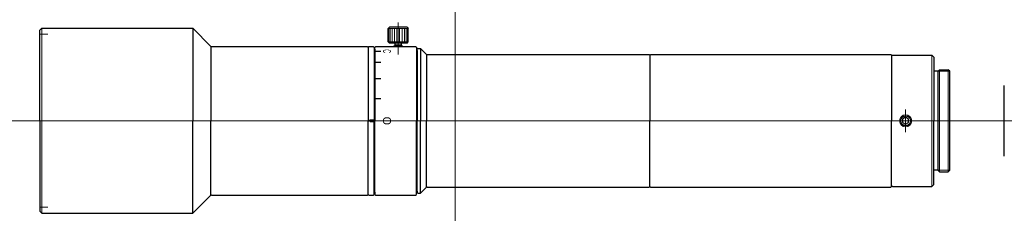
# Model space of a CAD drawing. Header units: millimetres. Extents: x -108 to 136, y 277 to 325.
import ezdxf
from ezdxf.enums import TextEntityAlignment as Align

# ---------------------------------------------------------------- set-up
doc = ezdxf.new("R2010")
doc.units = ezdxf.units.MM
doc.header["$LTSCALE"] = 0.25
doc.linetypes.add('CENTER', pattern=[50.8, 31.75, -6.35, 6.35, -6.35])
doc.layers.add('00_補助線', color=252, linetype='Continuous', lineweight=0, plot=False)
for name, color, linetype, lineweight in [('01_中心線', 1, 'CENTER', 20), ('03_寸法・文字', 50, 'Continuous', 20), ('外観図', 7, 'Continuous', 30), ('画層1', 7, 'Continuous', 30), ('画層2', 2, 'Continuous', 30), ('ﾋﾞｽ・ﾈｼﾞ', 7, 'Continuous', 30)]:
    doc.layers.add(name, color=color, linetype=linetype, lineweight=lineweight)
doc.styles.add('VS Standard', font='txt', dxfattribs={"height": 3})

# ---------------------------------------------------------------- blocks, each defined once
blk = doc.blocks.new('HM30##')
at = {"layer": '外観図'}
blk.add_lwpolyline([(-0.75, -0.43), (0, -0.87), (0.75, -0.43), (0.75, 0.43), (0, 0.87), (-0.75, 0.43)], close=True, dxfattribs=at)
at = {"layer": '外観図', "lineweight": 9}
blk.add_circle((0, 0), 1.5, dxfattribs=at)
at = {"layer": '外観図'}
blk.add_circle((0, 0), 1.25, dxfattribs=at)

msp = doc.modelspace()

# ---------------------------------------------------------------- hatches: boundary and pattern name
at = {"layer": '03_寸法・文字'}
h = msp.add_hatch(color=256, dxfattribs=at)
h.dxf.hatch_style = 1
h.paths.add_polyline_path([(-18.42, 317.44), (-18.42, 317.14), (-19.72, 317.14), (-19.72, 317.44)])
h = msp.add_hatch(color=256, dxfattribs=at)
h.dxf.hatch_style = 1
h.paths.add_polyline_path([(-18.42, 314.68), (-18.42, 314.38), (-19.72, 314.38), (-19.72, 314.68)])
h = msp.add_hatch(color=256, dxfattribs=at)
h.dxf.hatch_style = 1
h.paths.add_polyline_path([(-18.42, 310.64), (-18.42, 310.34), (-19.72, 310.34), (-19.72, 310.64)])
h = msp.add_hatch(color=256, dxfattribs=at)
h.dxf.hatch_style = 1
h.paths.add_polyline_path([(-18.42, 305.63), (-18.42, 305.33), (-19.72, 305.33), (-19.72, 305.63)])
h = msp.add_hatch(color=256, dxfattribs=at)
h.dxf.hatch_style = 1
h.paths.add_polyline_path([(-21.62, 300.25), (-21.62, 299.75), (-20.12, 299.75), (-20.12, 300.25)])
h = msp.add_hatch(color=256, dxfattribs=at)
h.dxf.hatch_style = 1
h.paths.add_polyline_path([(-18.42, 300.15), (-18.42, 299.85), (-19.72, 299.85), (-19.72, 300.15)])

# ---------------------------------------------------------------- linework, layer by layer
at = {"layer": '00_補助線', "lineweight": 20}
for p, q in [((-101.12, 321.5), (-103.12, 321.5)), ((-101.12, 278.5), (-103.12, 278.5))]:
    msp.add_line(p, q, dxfattribs=at)
at = {"layer": '00_補助線'}
for p, direction in [((0, 0), (0, 1)), ((0, 300), (1, 0))]:
    msp.add_xline(p, direction, dxfattribs=at)
at = {"layer": '01_中心線'}
for p, q in [((-14.12, 316.5), (-14.12, 325.13)), ((111.88, 297.21), (111.88, 302.79)), ((-108.12, 300), (-22, 300)), ((136.38, 300), (-15.34, 300))]:
    msp.add_line(p, q, dxfattribs=at)
at = {"layer": '03_寸法・文字'}
for p, q in [((-21.12, 300.25), (-20.12, 300.25)), ((-21.12, 299.75), (-20.12, 299.75))]:
    msp.add_line(p, q, dxfattribs=at)
at = {"layer": '外観図'}
for p, q in [((-16.29, 323.3), (-16.62, 322.98)), ((-16.62, 319.62), (-16.62, 322.98)), ((-11.94, 323.3), (-16.29, 323.3)), ((-11.94, 323.3), (-11.62, 322.98)), ((-11.62, 319.62), (-11.62, 322.98)), ((-16.29, 319.3), (-16.62, 319.62)), ((-11.94, 319.3), (-16.29, 319.3)), ((-15.12, 318.6), (-14.92, 318.8)), ((-15.12, 318.5), (-15.12, 318.6)), ((-14.92, 318.8), (-14.92, 319.3)), ((-13.32, 318.8), (-14.92, 318.8)), ((-13.32, 318.8), (-13.32, 319.3)), ((-13.32, 318.8), (-13.12, 318.6)), ((-13.12, 318.5), (-13.12, 318.6)), ((-11.94, 319.3), (-11.62, 319.62)), ((119.85, 312.3), (118.85, 312.3)), ((119.85, 312.3), (120.25, 312.7)), ((119.85, 312.3), (119.85, 312.3)), ((119.85, 312.3), (119.85, 287.7)), ((120.25, 312.7), (122.45, 312.7)), ((122.85, 312.3), (122.45, 312.7)), ((122.85, 287.7), (122.85, 312.3)), ((119.85, 287.7), (118.85, 287.7)), ((119.85, 287.7), (120.25, 287.3)), ((119.85, 287.7), (119.85, 287.7)), ((120.25, 287.3), (122.45, 287.3)), ((122.85, 287.7), (122.45, 287.3))]:
    msp.add_line(p, q, dxfattribs=at)
at = {"layer": '外観図', "lineweight": 9}
for p, q in [((-11.62, 322.98), (-16.62, 322.98)), ((-16.43, 322.98), (-16.43, 319.62)), ((-16.1, 322.98), (-16.1, 319.62)), ((-15.64, 322.98), (-15.64, 319.62)), ((-15.08, 322.98), (-15.08, 319.62)), ((-14.45, 322.98), (-14.45, 319.62)), ((-13.79, 322.98), (-13.79, 319.62)), ((-13.16, 322.98), (-13.16, 319.62)), ((-12.6, 322.98), (-12.6, 319.62)), ((-12.14, 322.98), (-12.14, 319.62)), ((-11.81, 322.98), (-11.81, 319.62)), ((-11.62, 319.62), (-16.62, 319.62)), ((-13.12, 318.6), (-15.12, 318.6)), ((118.35, 316.3), (118.35, 300)), ((118.35, 283.7), (118.35, 300))]:
    msp.add_line(p, q, dxfattribs=at)
at = {"layer": '外観図', "lineweight": 20}
for p, q in [((-14.92, 318.5), (-14.92, 318.8)), ((-13.32, 318.5), (-13.32, 318.8)), ((119.85, 312.3), (122.85, 312.3)), ((120.25, 287.3), (120.25, 312.7)), ((122.45, 312.7), (122.45, 287.3)), ((119.85, 287.7), (122.85, 287.7))]:
    msp.add_line(p, q, dxfattribs=at)
at = {"layer": '画層1'}
for p, q in [((118.35, 316.3), (118.85, 315.8)), ((118.85, 315.8), (118.85, 300)), ((136.38, 291.2), (136.38, 308.8)), ((118.85, 284.2), (118.85, 300)), ((118.35, 283.7), (118.85, 284.2))]:
    msp.add_line(p, q, dxfattribs=at)
at = {"layer": '画層2', "color": 7}
for p, q in [((-103.12, 322.5), (-102.62, 323)), ((-102.62, 323), (-65.12, 323)), ((-65.12, 323), (-60.62, 318.5)), ((-65.12, 323), (-65.12, 300)), ((-103.12, 300), (-103.12, 322.5)), ((-60.62, 318.5), (-60.62, 318.3)), ((-60.62, 318.3), (-60.42, 318.5)), ((-60.62, 318.3), (-60.62, 300)), ((-60.42, 318.5), (-21.82, 318.5)), ((-21.82, 318.5), (-21.62, 318.3)), ((-21.62, 318.3), (-21.42, 318.5)), ((-21.62, 318.3), (-21.62, 300)), ((-21.42, 318.5), (-20.32, 318.5)), ((-20.32, 318.5), (-20.12, 318.3)), ((-20.12, 318.3), (-20.12, 317.6)), ((-19.92, 318.3), (-19.72, 318.5)), ((-19.92, 317.8), (-19.92, 318.3)), ((-19.72, 318.5), (-9.82, 318.5)), ((-9.82, 318.5), (-9.62, 318.3)), ((-9.62, 318.3), (-9.62, 317.5)), ((-9.42, 317.8), (-9.22, 318)), ((-9.22, 318), (-8.62, 318)), ((-8.62, 318), (-7.12, 316.5)), ((-8.62, 318), (-8.62, 300)), ((-20.12, 317.6), (-19.92, 317.8)), ((-20.12, 317.6), (-20.12, 300)), ((-19.92, 317.8), (-19.92, 300)), ((-9.62, 317.5), (-9.42, 317.5)), ((-9.62, 317.5), (-9.62, 300)), ((-9.42, 317.5), (-9.42, 317.8)), ((-9.42, 317.5), (-9.42, 300)), ((-7.12, 316.5), (-7.12, 316.3)), ((-7.12, 316.3), (-6.92, 316.5)), ((-7.12, 316.3), (-7.12, 300)), ((-6.92, 316.5), (48.18, 316.5)), ((48.18, 316.5), (48.38, 316.3)), ((48.38, 316.3), (48.58, 316.5)), ((48.38, 316.3), (48.38, 300)), ((48.58, 316.5), (108.18, 316.5)), ((108.18, 316.5), (108.38, 316.3)), ((108.38, 316.3), (108.38, 316.1)), ((108.38, 316.1), (108.58, 316.3)), ((108.38, 316.1), (108.38, 300)), ((108.58, 316.3), (118.35, 316.3)), ((-103.12, 300), (-103.12, 277.5)), ((-65.12, 277), (-65.12, 300)), ((-60.62, 281.7), (-60.62, 300)), ((-21.62, 281.7), (-21.62, 300)), ((-20.12, 282.4), (-20.12, 300)), ((-19.92, 282.2), (-19.92, 300)), ((-9.62, 282.5), (-9.62, 300)), ((-9.42, 282.5), (-9.42, 300)), ((-8.62, 282), (-8.62, 300)), ((-7.12, 283.7), (-7.12, 300)), ((48.38, 283.7), (48.38, 300)), ((108.38, 283.9), (108.38, 300)), ((-7.12, 283.5), (-7.12, 283.7)), ((-7.12, 283.7), (-6.92, 283.5)), ((48.18, 283.5), (48.38, 283.7)), ((48.38, 283.7), (48.58, 283.5)), ((108.18, 283.5), (108.38, 283.7)), ((108.38, 283.7), (108.38, 283.9)), ((108.38, 283.9), (108.58, 283.7)), ((108.58, 283.7), (118.35, 283.7)), ((-65.12, 277), (-60.62, 281.5)), ((-60.62, 281.5), (-60.62, 281.7)), ((-60.62, 281.7), (-60.42, 281.5)), ((-60.42, 281.5), (-21.82, 281.5)), ((-21.82, 281.5), (-21.62, 281.7)), ((-21.62, 281.7), (-21.42, 281.5)), ((-21.42, 281.5), (-20.32, 281.5)), ((-20.32, 281.5), (-20.12, 281.7)), ((-20.12, 281.7), (-20.12, 282.4)), ((-20.12, 282.4), (-19.92, 282.2)), ((-19.92, 282.2), (-19.92, 281.7)), ((-19.92, 281.7), (-19.72, 281.5)), ((-19.72, 281.5), (-9.82, 281.5)), ((-9.82, 281.5), (-9.62, 281.7)), ((-9.62, 281.7), (-9.62, 282.5)), ((-9.62, 282.5), (-9.42, 282.5)), ((-9.42, 282.5), (-9.42, 282.2)), ((-9.42, 282.2), (-9.22, 282)), ((-9.22, 282), (-8.62, 282)), ((-8.62, 282), (-7.12, 283.5)), ((-6.92, 283.5), (48.18, 283.5)), ((48.58, 283.5), (108.18, 283.5)), ((-103.12, 277.5), (-102.62, 277)), ((-102.62, 277), (-65.12, 277))]:
    msp.add_line(p, q, dxfattribs=at)
at = {"layer": '画層2', "color": 7, "lineweight": 9}
for p in [(-102.62, 323), (-102.62, 277)]:
    msp.add_line(p, (-102.62, 300), dxfattribs=at)

# ---------------------------------------------------------------- block references
at = {"layer": 'ﾋﾞｽ・ﾈｼﾞ'}
msp.add_blockref('HM30##', (111.88, 300), dxfattribs=at)

# ---------------------------------------------------------------- texts
at = {"layer": '03_寸法・文字', "style": 'VS Standard', "width": 0.36}
msp.add_text('C', height=2, rotation=270, dxfattribs=at).set_placement((-15.92, 317.31), align=Align.TOP_CENTER)
at = {"layer": '03_寸法・文字', "style": 'VS Standard'}
msp.add_text('O', height=2, rotation=270, dxfattribs=at).set_placement((-15.92, 299.99), align=Align.TOP_CENTER)

doc.saveas('drawing.dxf')
